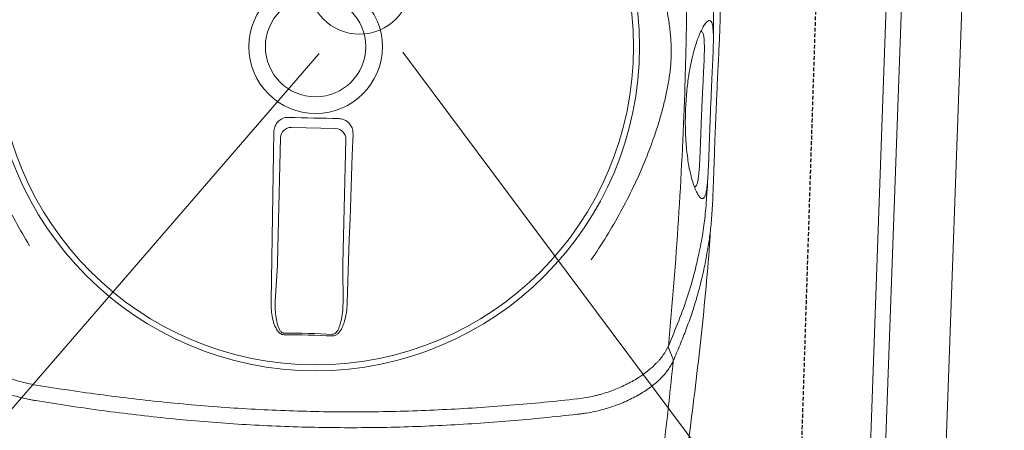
# Model space of a CAD drawing. Header units: millimetres. Extents: x 256680 to 410391, y -77299 to -22623.
# Tile 147 of 202: x 349272 to 349597, y -26513 to -26377. Entities that reach past the tile are written whole.
import ezdxf

# ---------------------------------------------------------------- set-up
doc = ezdxf.new("R2010")
doc.units = ezdxf.units.MM
doc.header["$LTSCALE"] = 2.5
doc.linetypes.add('11aa1PB-bd$0$11aa1PB-af$0$TRATTEGGIATA', pattern=[0.75, 0.5, -0.25])
for name, color, linetype, lineweight in [('CKD Equipments', 252, 'Continuous', 0), ('HATCH LIGHT', 250, 'Continuous', 0), ('K Equipment', 30, 'Continuous', 9)]:
    doc.layers.add(name, color=color, linetype=linetype, lineweight=lineweight)
doc.layers.add('FAINTEQUIP', color=253, linetype='Continuous')

# ---------------------------------------------------------------- blocks, each defined once
blk = doc.blocks.new('H-WASH')
at = {"layer": 'CKD Equipments', "color": 4}
for p, q in [((20, -40), (20, 0)), ((-1.154, -19.688), (-13.719, -35.313)), ((1.603, -19.539), (14.288, -35.313))]:
    blk.add_line(p, q, dxfattribs=at)
for points in [[(-13.5, -38), (13.5, -38, 0.414214), (18, -33.5), (18, -16.5, 0.414214), (13.5, -12), (-13.5, -12, 0.414214), (-18, -16.5), (-18, -33.5, 0.414214)], [(-13.5, -37.5), (13.5, -37.5, 0.414214), (17.5, -33.5), (17.5, -16.5, 0.414214), (13.5, -12.5), (-13.5, -12.5, 0.414214), (-17.5, -16.5), (-17.5, -33.5, 0.414214)]]:
    blk.add_lwpolyline(points, format="xyb", close=True, dxfattribs=at)
blk.add_circle((0.1, -17.305), 1.693, dxfattribs=at)
blk = doc.blocks.new('G$C62143A14')
at = {"linetype": 'Continuous', "lineweight": 0}
for p, q in [((166.18, 199.09), (180.76, 199.25)), ((163.17, 154.51), (162.73, 195.56)), ((184.29, 195.79), (184.73, 154.75)), ((162.89, 141.56), (163.17, 153.37)), ((184.76, 153.6), (185.3, 141.8)), ((263.88, 107.91), (263.87, 107.91)), ((85.06, 105.98), (85.05, 105.99))]:
    blk.add_line(p, q, dxfattribs=at)
at = {"linetype": 'Continuous', "lineweight": 0, "flags": 128}
for points in [[(165.21, 202.39), (167.27, 202.41), (169.32, 202.43), (171.38, 202.45), (173.44, 202.47), (175.49, 202.49), (177.55, 202.52), (179.61, 202.54), (181.66, 202.57)], [(161.51, 141.67), (161.39, 148.62), (161.27, 155.58), (161.14, 162.54), (161, 169.51), (160.86, 176.48), (160.72, 183.45), (160.56, 190.43), (160.41, 197.41)], [(186.57, 197.69), (186.57, 190.71), (186.56, 183.73), (186.57, 176.75), (186.58, 169.78), (186.59, 162.81), (186.61, 155.85), (186.64, 148.89), (186.67, 141.94)], [(294.76, 127.41), (294.02, 129.04), (293.28, 130.69)]]:
    blk.add_lwpolyline(points, dxfattribs=at)
at = {"linetype": 'Continuous', "lineweight": 0}
for radius in [106.93, 105, 22.05, 16.56]:
    blk.add_circle((173.18, 226), radius, dxfattribs=at)
for centre, radius, start, end in [((166.26, 195.57), 3.53, 91.3072, 180.1404), ((180.76, 195.72), 3.53, 1.0921, 89.9252), ((178.06, -227.41), 358.79, 89.3354, 91.8971), ((178.06, -227.34), 358.19, 89.3355, 91.897)]:
    blk.add_arc(centre, radius, start, end, dxfattribs=at)
for centre, major_axis, start_param, end_param in [((162.86, 155.12), (0.09, -3.5), 1.045879, 1.394945), ((185.03, 155.36), (-0.02, -3.5), 4.88824, 5.237306)]:
    blk.add_ellipse(centre, major_axis=major_axis, ratio=0.086139, start_param=start_param, end_param=end_param, dxfattribs=at)
for points, knots in [([(292.81, 298.92), (293.68, 285.01), (294.34, 271.07), (295.02, 250.13), (295.19, 243.14), (295.43, 229.15), (295.5, 222.15), (295.54, 201.17), (295.36, 187.21), (294.56, 159.32), (293.96, 145.4), (293.13, 131.5)], [0, 0, 0, 0, 0.25, 0.25, 0.375, 0.375, 0.5, 0.5, 0.75, 0.75, 1, 1, 1, 1]), ([(81.21, 156.98), (79.47, 159.59), (77.81, 162.21), (74.65, 167.51), (73.14, 170.18), (70.29, 175.58), (68.94, 178.31), (66.39, 183.83), (65.2, 186.62), (62.96, 192.26), (61.93, 195.1), (60.52, 199.39), (60.07, 200.83), (59.22, 203.72), (58.82, 205.17), (58.08, 208.1), (57.73, 209.57), (57.1, 212.54), (56.82, 214.04), (56.34, 217.05), (56.15, 218.57), (55.94, 220.88), (55.88, 221.66), (55.82, 222.82), (55.8, 223.21), (55.78, 224), (55.77, 224.39), (55.75, 226.36), (55.8, 227.92), (56.02, 230.99), (56.19, 232.52), (56.6, 235.54), (56.85, 237.04), (57.42, 240.02), (57.73, 241.5), (58.42, 244.43), (58.79, 245.89), (59.57, 248.78), (59.98, 250.22), (61.29, 254.51), (62.26, 257.35), (65.39, 265.8), (67.81, 271.36), (71.95, 279.63), (73.4, 282.35), (76.46, 287.74), (78.07, 290.4), (79.75, 293.03)], [0, 0, 0, 0, 0.0625, 0.0625, 0.125, 0.125, 0.1875, 0.1875, 0.25, 0.25, 0.3125, 0.3125, 0.34375, 0.34375, 0.375, 0.375, 0.40625, 0.40625, 0.4375, 0.4375, 0.46875, 0.46875, 0.484375, 0.484375, 0.492187, 0.492187, 0.5, 0.5, 0.53125, 0.53125, 0.5625, 0.5625, 0.59375, 0.59375, 0.625, 0.625, 0.65625, 0.65625, 0.6875, 0.6875, 0.75, 0.75, 0.875, 0.875, 0.9375, 0.9375, 1, 1, 1, 1]), ([(265.16, 295.03), (266.9, 292.42), (268.56, 289.8), (271.72, 284.5), (273.22, 281.83), (276.08, 276.42), (277.43, 273.7), (279.98, 268.18), (281.17, 265.39), (283.41, 259.74), (284.44, 256.91), (285.85, 252.62), (286.3, 251.18), (287.14, 248.29), (287.54, 246.84), (288.29, 243.91), (288.64, 242.44), (289.27, 239.47), (289.55, 237.97), (290.02, 234.96), (290.22, 233.44), (290.43, 231.13), (290.49, 230.35), (290.55, 229.19), (290.56, 228.8), (290.59, 228.01), (290.6, 227.62), (290.62, 225.65), (290.56, 224.09), (290.35, 221.02), (290.18, 219.49), (289.77, 216.47), (289.52, 214.97), (288.95, 211.99), (288.63, 210.51), (287.95, 207.58), (287.58, 206.12), (286.8, 203.23), (286.38, 201.79), (285.07, 197.5), (284.11, 194.66), (280.98, 186.21), (278.56, 180.65), (274.42, 172.38), (272.96, 169.66), (269.9, 164.27), (268.3, 161.61), (266.62, 158.98)], [0, 0, 0, 0, 0.0625, 0.0625, 0.125, 0.125, 0.1875, 0.1875, 0.25, 0.25, 0.3125, 0.3125, 0.34375, 0.34375, 0.375, 0.375, 0.40625, 0.40625, 0.4375, 0.4375, 0.46875, 0.46875, 0.484375, 0.484375, 0.492188, 0.492188, 0.5, 0.5, 0.53125, 0.53125, 0.5625, 0.5625, 0.59375, 0.59375, 0.625, 0.625, 0.65625, 0.65625, 0.6875, 0.6875, 0.75, 0.75, 0.875, 0.875, 0.9375, 0.9375, 1, 1, 1, 1]), ([(301.44, 276.45), (301.75, 275.05), (302.55, 271.44), (303.6, 265.92), (304.62, 259.79), (305.4, 253.83), (305.96, 247.99), (306.24, 243.12), (306.35, 239.27), (306.37, 236.26), (306.35, 232.9), (306.3, 229.24), (306.24, 225.22), (306.18, 221.07), (306.13, 216.7), (306.09, 212.1), (306.06, 207.11), (306.04, 201.95), (306.04, 196.95), (306.05, 192.75), (306.06, 189.23), (306.06, 186.3), (306.05, 183.54), (306.03, 180.52), (305.98, 177.38), (305.88, 174.2), (305.73, 171.32), (305.46, 167.82), (304.99, 163.66), (304.2, 158.49), (303.16, 153), (302.17, 148.58), (301.46, 146.05), (301.24, 145.3)], [0, 0, 0, 0, 0.033599, 0.086704, 0.14001, 0.193319, 0.246393, 0.299468, 0.326258, 0.353125, 0.379834, 0.406408, 0.428618, 0.451478, 0.47167, 0.492329, 0.516002, 0.540379, 0.564065, 0.588402, 0.605742, 0.623087, 0.640895, 0.658706, 0.685242, 0.711788, 0.738802, 0.765824, 0.81871, 0.871587, 0.924587, 0.977588, 1, 1, 1, 1]), ([(304.34, 232.77), (304.34, 233.59), (304.32, 235.34), (304.17, 240.5), (303.67, 247.37), (302.53, 255.86), (301.72, 260.92), (301.15, 263.69), (301.12, 263.85)], [0, 0, 0, 0, 0.076639, 0.163762, 0.518013, 0.751525, 0.985081, 1, 1, 1, 1]), ([(304.01, 184.73), (303.97, 184.22), (303.86, 183.03), (303.62, 181.83), (303.29, 180.95), (302.86, 180.52), (302.33, 180.49), (301.69, 180.94), (300.97, 181.91), (300.2, 183.37), (299.41, 185.28), (298.69, 187.43), (298.06, 189.77), (297.52, 192.16), (297.04, 194.87), (296.62, 197.87), (296.32, 200.95), (296.12, 203.96), (296.02, 206.73), (295.99, 209.52), (296.03, 212.49), (296.17, 215.56), (296.38, 218.45), (296.7, 221.56), (297.14, 224.68), (297.72, 227.74), (298.34, 230.38), (298.99, 232.61), (299.71, 234.69), (300.48, 236.52), (301.26, 237.97), (301.97, 238.89), (302.61, 239.35), (303.16, 239.35), (303.62, 238.79), (303.98, 237.69), (304.12, 236.37), (304.2, 235.72)], [0, 0, 0, 0, 0.026608, 0.06138, 0.0962, 0.130925, 0.168927, 0.207024, 0.245099, 0.283069, 0.316694, 0.350298, 0.37294, 0.395622, 0.418192, 0.438002, 0.457786, 0.474878, 0.488481, 0.502082, 0.518368, 0.53466, 0.550889, 0.567128, 0.590899, 0.614713, 0.640745, 0.66688, 0.692979, 0.729781, 0.766704, 0.803672, 0.840537, 0.880482, 0.920552, 0.960572, 1, 1, 1, 1]), ([(301.35, 209.93), (301.35, 210.19), (301.36, 211.47), (301.38, 213.82), (301.42, 217.11), (301.47, 220.46), (301.51, 223.57), (301.53, 226.21), (301.52, 228.58), (301.47, 230.66), (301.34, 232.62), (301.12, 234.17), (300.83, 235.18), (300.57, 235.43), (300.47, 235.53), (300.47, 235.53), (300.47, 235.53), (300.47, 235.53), (300.38, 235.62), (300.28, 235.71), (300.19, 235.8)], [0, 0, 0, 0, 0.014263, 0.071432, 0.130741, 0.207145, 0.286904, 0.364421, 0.443321, 0.542698, 0.643157, 0.777817, 0.912539, 1, 1, 1, 1, 1, 1, 1.081436, 1.081436, 1.081436, 1.081436]), ([(304.2, 235.72), (304.2, 235.72), (304.26, 235.25), (304.32, 233.87), (304.38, 231.79), (304.39, 229.49), (304.39, 227.19), (304.36, 224.56), (304.33, 221.57), (304.3, 218.26), (304.26, 214.65), (304.24, 211.81), (304.24, 210.23), (304.24, 209.92)], [0, 0, 0, 0, 0.0021857, 0.1486808, 0.2950678, 0.3936347, 0.4923949, 0.5907133, 0.6868358, 0.782863, 0.8795306, 0.9761461, 1, 1, 1, 1]), ([(299.89, 184.14), (299.99, 184.23), (300.1, 184.32), (300.2, 184.41), (300.2, 184.41), (300.2, 184.41), (300.2, 184.41), (300.25, 184.46), (300.44, 184.63), (300.69, 185.34), (300.95, 186.59), (301.14, 188.42), (301.24, 190.5), (301.29, 192.62), (301.31, 194.59), (301.32, 197.05), (301.32, 199.79), (301.32, 202.55), (301.32, 205.02), (301.33, 207.5), (301.34, 209.11), (301.35, 209.93)], [-0.088365, -0.088365, -0.088365, -0.088365, 0, 0, 0, 0, 0, 0, 0.042963, 0.162036, 0.283698, 0.405299, 0.528456, 0.591382, 0.654277, 0.728503, 0.80457, 0.856235, 0.909083, 0.954041, 1, 1, 1, 1]), ([(304.24, 209.92), (304.23, 208.94), (304.22, 206.98), (304.22, 203.98), (304.22, 201.01), (304.23, 197.79), (304.23, 194.6), (304.23, 191.57), (304.2, 189), (304.14, 186.89), (304.09, 185.47), (304.02, 184.88), (304.01, 184.73)], [0, 0, 0, 0, 0.0782123, 0.1564368, 0.2446658, 0.3329467, 0.4546253, 0.5765046, 0.703629, 0.8312553, 0.9586974, 1, 1, 1, 1]), ([(160.41, 197.41), (160.45, 197.96), (160.53, 199.07), (161.34, 200.56), (162.55, 201.68), (163.92, 202.29), (164.84, 202.36), (165.21, 202.39)], [0, 0, 0, 0, 0.214916, 0.429922, 0.642835, 0.854056, 1, 1, 1, 1]), ([(181.66, 202.57), (182.21, 202.52), (183.3, 202.43), (184.76, 201.61), (185.87, 200.4), (186.48, 199.02), (186.55, 198.08), (186.57, 197.69)], [0, 0, 0, 0, 0.21225, 0.424556, 0.635748, 0.847225, 1, 1, 1, 1]), ([(303.91, 180.58), (304.02, 182.73), (304.13, 185.07), (304.16, 187.42), (304.16, 187.6)], [0, 0, 0, 0, 0.919543, 1, 1, 1, 1]), ([(302.2, 162.92), (302.26, 163.21), (302.79, 165.97), (303.23, 169.58), (303.65, 173.93), (303.86, 177.33), (303.99, 180.67), (304.03, 183.21), (304.05, 184.25)], [0, 0, 0, 0, 0.042136, 0.404804, 0.566088, 0.727781, 0.888854, 1, 1, 1, 1]), ([(296.81, 65.48), (298.08, 75.69), (300.71, 96.79), (303.47, 128.89), (305.24, 155.54), (305.68, 171.27), (305.65, 170.35)], [0, 0, 0, 0, 0.27832, 0.574596, 0.870871, 1, 1, 1, 1]), ([(293.13, 131.5), (294.21, 134.35), (296.37, 140.06), (298.94, 148.11), (300.93, 155.81), (301.81, 160.74), (302.2, 162.92)], [0, 0, 0, 0, 0.263525, 0.527185, 0.79078, 1, 1, 1, 1]), ([(301.24, 145.3), (300.98, 144.33), (300.26, 141.65), (298.83, 137.28), (297, 132.07), (295.6, 128.41), (294.9, 126.59)], [0, 0, 0, 0, 0.157579, 0.438078, 0.719047, 1, 1, 1, 1]), ([(166.2, 130.66), (165.97, 130.67), (165.51, 130.71), (164.73, 131.13), (163.72, 132.15), (162.75, 134.05), (162.01, 136.57), (161.61, 139.17), (161.54, 140.88), (161.51, 141.67)], [0, 0, 0, 0, 0.053674, 0.107072, 0.201461, 0.385823, 0.599668, 0.814062, 1, 1, 1, 1]), ([(162.89, 141.56), (162.9, 140.81), (162.94, 139.22), (163.22, 136.78), (163.72, 134.42), (164.38, 132.64), (165.1, 131.64), (165.63, 131.27), (165.97, 131.18), (166.14, 131.19), (166.18, 131.19)], [0, 0, 0, 0, 0.19611, 0.418032, 0.642122, 0.825582, 0.912375, 0.957312, 0.988402, 1, 1, 1, 1]), ([(186.67, 141.94), (186.64, 140.85), (186.59, 138.68), (186.07, 135.91), (185.29, 133.61), (184.49, 132.14), (183.53, 131.22), (182.83, 130.87), (182.37, 130.84), (182.21, 130.83)], [0, 0, 0, 0, 0.2549733, 0.5094959, 0.6555036, 0.8234143, 0.8930287, 0.9633452, 1, 1, 1, 1]), ([(182.22, 131.36), (182.34, 131.37), (182.63, 131.39), (182.93, 131.57), (183.29, 131.88), (183.87, 132.62), (184.4, 133.98), (184.93, 136.14), (185.27, 138.73), (185.29, 140.77), (185.3, 141.8)], [0, 0, 0, 0, 0.028874, 0.074198, 0.087541, 0.150828, 0.315881, 0.465459, 0.731192, 1, 1, 1, 1]), ([(263.89, 113.03), (265.76, 113.31), (267.57, 113.69), (269.77, 114.29), (270.21, 114.41), (271.07, 114.67), (271.5, 114.81), (272.77, 115.23), (273.6, 115.53), (276.01, 116.48), (277.52, 117.17), (279.68, 118.29), (280.38, 118.68), (281.74, 119.48), (282.4, 119.89), (284.29, 121.16), (285.45, 122.03), (287.56, 123.81), (288.51, 124.72), (289.57, 125.89), (289.78, 126.12), (290.17, 126.59), (290.36, 126.83), (290.92, 127.53), (291.25, 128), (292.18, 129.42), (292.68, 130.37), (293.07, 131.33)], [0, 0, 0, 0, 0.125, 0.125, 0.15625, 0.15625, 0.1875, 0.1875, 0.25, 0.25, 0.375, 0.375, 0.4375, 0.4375, 0.5, 0.5, 0.625, 0.625, 0.75, 0.75, 0.78125, 0.78125, 0.8125, 0.8125, 0.875, 0.875, 1, 1, 1, 1]), ([(55.37, 128.77), (55.77, 127.82), (56.29, 126.88), (57.25, 125.49), (57.6, 125.02), (58.16, 124.33), (58.36, 124.1), (58.77, 123.64), (58.98, 123.41), (60.06, 122.26), (61.03, 121.37), (63.18, 119.63), (64.35, 118.79), (66.28, 117.57), (66.95, 117.17), (68.32, 116.4), (69.03, 116.03), (71.21, 114.95), (72.74, 114.29), (75.17, 113.4), (76, 113.12), (77.28, 112.72), (77.71, 112.59), (78.58, 112.35), (79.02, 112.24), (81.23, 111.69), (83.05, 111.34), (84.93, 111.1)], [0, 0, 0, 0, 0.125, 0.125, 0.1875, 0.1875, 0.21875, 0.21875, 0.25, 0.25, 0.375, 0.375, 0.5, 0.5, 0.5625, 0.5625, 0.625, 0.625, 0.75, 0.75, 0.8125, 0.8125, 0.84375, 0.84375, 0.875, 0.875, 1, 1, 1, 1]), ([(294.91, 126.6), (294.92, 126.63), (294.92, 126.66), (294.93, 126.73), (294.93, 126.76), (294.93, 126.87), (294.92, 126.94), (294.88, 127.15), (294.83, 127.28), (294.76, 127.4)], [0, 0, 0, 0, 0.125, 0.125, 0.25, 0.25, 0.5, 0.5, 1, 1, 1, 1]), ([(85.05, 105.99), (84.8, 106.01), (84.55, 106.05), (84.06, 106.11), (83.81, 106.14), (83.07, 106.25), (82.58, 106.33), (81.12, 106.58), (80.17, 106.77), (77.36, 107.42), (75.56, 107.94), (73.39, 108.7), (72.96, 108.85), (72.11, 109.17), (71.69, 109.34), (70.45, 109.84), (69.65, 110.2), (67.32, 111.29), (65.86, 112.08), (63.81, 113.33), (63.15, 113.75), (61.9, 114.61), (61.3, 115.05), (59.59, 116.39), (58.56, 117.31), (57.41, 118.48), (57.19, 118.72), (56.76, 119.19), (56.55, 119.43), (55.96, 120.15), (55.59, 120.62), (54.58, 122.06), (54.04, 123.03), (53.63, 124.01)], [0, 0, 0, 0, 0.015625, 0.015625, 0.03125, 0.03125, 0.0625, 0.0625, 0.125, 0.125, 0.25, 0.25, 0.28125, 0.28125, 0.3125, 0.3125, 0.375, 0.375, 0.5, 0.5, 0.5625, 0.5625, 0.625, 0.625, 0.75, 0.75, 0.78125, 0.78125, 0.8125, 0.8125, 0.875, 0.875, 1, 1, 1, 1]), ([(294.91, 126.6), (294.71, 126.11), (294.48, 125.62), (293.95, 124.63), (293.66, 124.14), (292.68, 122.67), (291.91, 121.71), (290.13, 119.81), (289.12, 118.87), (287.43, 117.49), (286.84, 117.04), (285.59, 116.14), (284.95, 115.7), (282.92, 114.4), (281.48, 113.59), (278.41, 112.07), (276.78, 111.36), (274.62, 110.55), (274.18, 110.4), (273.3, 110.09), (272.85, 109.95), (271.5, 109.53), (270.59, 109.27), (268.73, 108.8), (267.78, 108.58), (266.34, 108.3), (265.85, 108.21), (265.11, 108.09), (264.87, 108.05), (264.37, 107.98), (264.13, 107.94), (263.88, 107.91)], [0, 0, 0, 0, 0.0625, 0.0625, 0.125, 0.125, 0.25, 0.25, 0.375, 0.375, 0.4375, 0.4375, 0.5, 0.5, 0.625, 0.625, 0.75, 0.75, 0.78125, 0.78125, 0.8125, 0.8125, 0.875, 0.875, 0.9375, 0.9375, 0.96875, 0.96875, 0.984375, 0.984375, 1, 1, 1, 1]), ([(294.9, 126.59), (294.32, 117.35), (293.65, 108.13), (292.12, 89.72), (291.25, 80.53), (290.3, 71.36)], [0, 0, 0, 0, 0.5, 0.5, 1, 1, 1, 1]), ([(85.06, 111.09), (92.41, 110.17), (99.79, 109.34), (114.61, 107.92), (122.05, 107.33), (136.99, 106.39), (144.47, 106.05), (159.47, 105.64), (166.98, 105.58), (181.99, 105.74), (189.5, 105.97), (204.48, 106.69), (211.94, 107.19), (223.12, 108.14), (226.83, 108.48), (234.27, 109.24), (237.97, 109.64), (249.07, 110.95), (256.43, 111.93), (263.76, 113.01)], [0, 0, 0, 0, 0.125, 0.125, 0.25, 0.25, 0.375, 0.375, 0.5, 0.5, 0.625, 0.625, 0.75, 0.75, 0.8125, 0.8125, 0.875, 0.875, 1, 1, 1, 1]), ([(263.87, 107.91), (256.54, 106.81), (249.17, 105.82), (238.07, 104.49), (234.37, 104.07), (226.94, 103.31), (223.21, 102.95), (212.02, 101.99), (204.54, 101.48), (189.56, 100.75), (182.06, 100.52), (167.03, 100.36), (159.51, 100.42), (144.51, 100.84), (137.03, 101.19), (125.83, 101.91), (122.1, 102.18), (114.65, 102.79), (110.93, 103.12), (99.8, 104.21), (92.42, 105.05), (85.06, 105.98)], [0, 0, 0, 0, 0.125, 0.125, 0.1875, 0.1875, 0.25, 0.25, 0.375, 0.375, 0.5, 0.5, 0.625, 0.625, 0.75, 0.75, 0.8125, 0.8125, 0.875, 0.875, 1, 1, 1, 1])]:
    blk.add_open_spline(points, degree=3, knots=knots, dxfattribs=at)
for points in [[(293.07, 131.33), (293.09, 131.38), (293.11, 131.44), (293.13, 131.5)], [(293.07, 131.33), (293.07, 131.11), (293.15, 130.89), (293.28, 130.69)], [(294.76, 127.4), (294.76, 127.4), (294.76, 127.4), (294.76, 127.41)], [(294.9, 126.59), (294.91, 126.59), (294.91, 126.6), (294.91, 126.6)], [(84.93, 111.1), (84.97, 111.1), (85.02, 111.09), (85.06, 111.09)], [(263.76, 113.01), (263.8, 113.02), (263.84, 113.02), (263.89, 113.03)]]:
    blk.add_open_spline(points, degree=3, dxfattribs=at)
at = {"layer": 'FAINTEQUIP', "color": 4, "linetype": '11aa1PB-bd$0$11aa1PB-af$0$TRATTEGGIATA'}
blk.add_lwpolyline([(337, 429.45), (338.5, 25.45), (1.5, 24.2), (0, 428.19), (337, 429.45)], dxfattribs=at)

msp = doc.modelspace()

# ---------------------------------------------------------------- hatches: boundary and pattern name
at = {"layer": 'HATCH LIGHT', "true_color": 0x636466}
h = msp.add_hatch(dxfattribs=at)
h.set_pattern_fill('ANSI32', color=251, scale=6)
h.set_pattern_definition([(45, (278504.94, -46725.026), (-40.411153, 40.411153), []), (45, (278531.88, -46725.026), (-40.411153, 40.411153), [])])
h.paths.add_polyline_path([(355647.78, -32589.97), (355453.84, -32638.82), (355635.38, -33359.69), (343082.73, -33359.58, -0.000263), (343068.2, -33559.58), (355891.99, -33559.7)])
h.paths.add_polyline_path([(343496.68, -25157.06), (343296.59, -25157.06, -0.011972), (342815.37, -34256.03), (343015.96, -34256.03, 0.01196)])
h.paths.add_polyline_path([(343480.3, -25697.6), (353159.24, -26046.56, 0.003501), (353653.31, -26800.64), (353820.94, -26691.53), (353270.83, -25850.46), (343486.54, -25497.7, -0.000262)])
h = msp.add_hatch(dxfattribs=at)
h.set_pattern_fill('ANSI36', color=251, scale=7)
h.set_pattern_definition([(45, (278504.942, -46725.026), (11.786586, 43.2174826), [55.5625, -11.1125, 0, -11.1125])])
h.paths.add_polyline_path([(349605.34, -26788.95), (350544.73, -26822.82), (350572.47, -26053.37), (353103.53, -26144.62), (353570.05, -26856.03), (353653.31, -26800.64, -0.003501), (353159.24, -26046.56), (350106.37, -25936.69, -0.403697), (350491.96, -26336.43, -1), (349691.96, -26336.43, -0.424809), (350106.37, -25936.69), (346273.84, -25798.4), (346270.24, -25898.26), (349633.08, -26019.5)])

# ---------------------------------------------------------------- block references
at = {"layer": 'CKD Equipments', "ltscale": 0.25, "rotation": 357.9373069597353}
msp.add_blockref('G$C62143A14', (349188.79, -26605.95), dxfattribs=at)
at = {"layer": 'K Equipment', "xscale": 10, "yscale": 10, "zscale": 10, "rotation": 357.9351876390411}
msp.add_blockref('H-WASH', (349389.78, -26192.28), dxfattribs=at)

doc.saveas('drawing.dxf')
